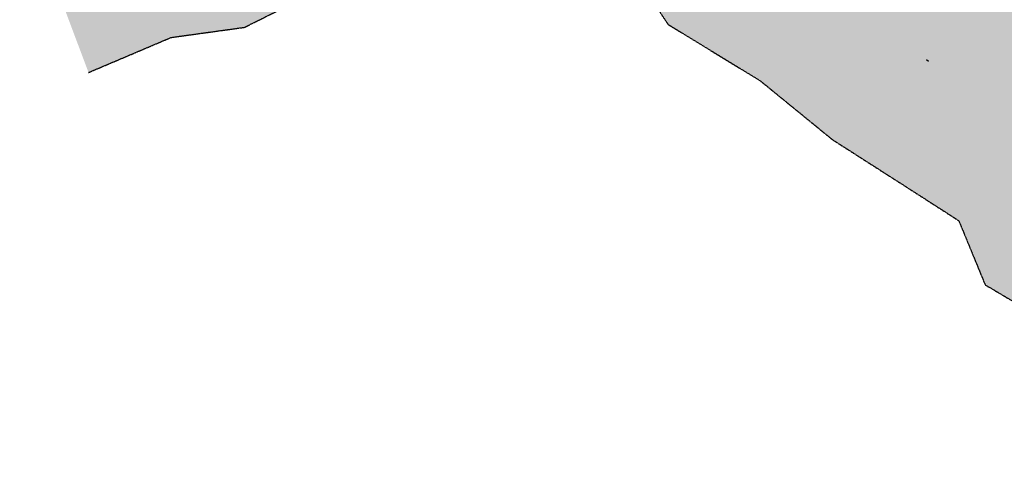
# Model space of a CAD drawing. Header units: feet. Extents: x 115483 to 126385, y 198984 to 203923.
# Tile 9 of 34: x 115483 to 117628, y 201597 to 202598. Entities that reach past the tile are written whole.
import ezdxf

# ---------------------------------------------------------------- set-up
doc = ezdxf.new("R2010")
doc.units = ezdxf.units.FT
doc.header["$MEASUREMENT"] = 0
doc.linetypes.add('STREAM', pattern=[1.475, 1, -0.1, 0.025, -0.1, 0.025, -0.1, 0.025, -0.1])
for name, color, linetype in [('V-ANNO-TEXT', 63, 'Continuous'), ('V-PATT-WATR', 126, 'Continuous'), ('V-RIVR-OHW-GOOG', 21, 'STREAM')]:
    doc.layers.add(name, color=color, linetype=linetype)
doc.styles.get("Standard").update_dxf_attribs({"font": 'simplex.shx'})
doc.dimstyles.get("Standard").update_dxf_attribs({"dimtxt": 0.18, "dimasz": 0.18, "dimexe": 0.18, "dimexo": 0.0625, "dimgap": 0.09, "dimtad": 0, "dimtih": 1, "dimtoh": 1, "dimdec": 4, "dimzin": 0, "dimdsep": 46, "dimtxsty": 'Standard', "dimcen": 0.09, "dimadec": 0, "dimazin": 0, "dimtfac": 1, "dimtdec": 4, "dimtofl": 0, "dimtmove": 0, "dimatfit": 3, "dimfxl": 1, "dimtolj": 1, "dimtzin": 0, "dimarcsym": 0})

msp = doc.modelspace()

# ---------------------------------------------------------------- hatches: boundary and pattern name
at = {"layer": 'V-PATT-WATR'}
h = msp.add_hatch(color=256, dxfattribs=at)
h.dxf.hatch_style = 1
h.paths.add_polyline_path([(117717, 202698.5), (117703.6, 202719.5), (117688.2, 202733.3), (117642.2, 202756.7), (117579.7, 202777.5), (117451.8, 202831), (117317, 202893), (117274.6, 202939.2), (117052.2, 203022.8), (116905.5, 203074), (116689, 203116.5), (116476.9, 203160.4), (116343, 203199.5), (116180.8, 203211.2), (116102.6, 203188.7), (116042.9, 203167.2), (115955, 203179), (115888.8, 203178), (115818.7, 203145.3), (115817.8, 203100.2), (115790.9, 203085.8), (115777.3, 203029.8), (115786.9, 202971.3), (115716.8, 202923.3), (115574.7, 202916.6), (115483.5, 202882), (115633.4, 202483.1), (115813.4, 202559.5), (115973.4, 202581.6), (116258.1, 202723.5), (116434.9, 202776.9), (116636.4, 202793.4), (116800.9, 202731.7), (116895.5, 202587.9), (117097, 202464.6), (117253.3, 202337.1), (117413.7, 202234.4), (117528.8, 202160.4), (117947.8, 202486.4), (117927, 202489.8), (117900.7, 202494), (117876.9, 202503.4), (117856.8, 202515.2), (117837.4, 202527.3), (117818.4, 202540.3), (117799.1, 202552.8), (117781.1, 202566.1), (117765.8, 202580.8), (117753.3, 202597.4), (117743.5, 202612.4), (117738.9, 202627.1), (117739.6, 202648.8), (117737.2, 202668), (117730.2, 202677.4)])
h = msp.add_hatch(color=256, dxfattribs=at)
h.dxf.hatch_style = 1
h.paths.add_polyline_path([(118218.6, 202139), (118196.2, 202186.1), (118180.2, 202216), (118167.6, 202235.8), (118140.1, 202279.2), (118120.7, 202309.7), (118102.1, 202329.5), (118091.7, 202337.5), (118084.5, 202348.3), (118078.6, 202352.7), (118065.9, 202364.2), (118057.8, 202374), (118044.2, 202386.1), (118028.8, 202399.4), (118010.1, 202412.1), (117993.8, 202420.7), (117980.8, 202422.1), (117989.5, 202432.5), (117966.4, 202456.9), (117947.1, 202477.6), (117947.2, 202477.6), (117947.8, 202486.4), (117528.8, 202160.4), (117586.4, 202020.6), (117676.9, 201967.2), (117701.6, 201819.2), (117804.4, 201732.9), (117882.5, 201675.4), (118276.7, 201630), (118286.3, 201664.2), (118283.6, 201712.8), (118283.2, 201736.1), (118282.5, 201752.4), (118287.4, 201773), (118286.9, 201790.4), (118286.1, 201805.8), (118280.1, 201841.6), (118275.5, 201885.9), (118270.9, 201914), (118267.6, 201936.8), (118258.2, 201977.2), (118249.8, 202014.7), (118239.7, 202065.1), (118229.9, 202104.1)])

# ---------------------------------------------------------------- linework, layer by layer
at = {"layer": 'V-RIVR-OHW-GOOG', "flags": 128}
msp.add_lwpolyline([(115633.4, 202483.1), (115813.4, 202559.5), (115973.4, 202581.6), (116258.1, 202723.5), (116434.9, 202776.9), (116636.4, 202793.4), (116800.9, 202731.7), (116895.5, 202587.9), (117097, 202464.6), (117253.3, 202337.1), (117413.7, 202234.4), (117528.8, 202160.4), (117586.4, 202020.6), (117676.9, 201967.2), (117701.6, 201819.2), (117804.4, 201732.9), (117882.5, 201675.4), (117894.9, 201432.9), (117936, 201149.2), (118005.9, 201042.4), (118010, 200894.4), (117956.5, 200660.1), (118001.8, 200355.9), (118310.1, 199673.8), (118461.4, 199588.3), (118573.2, 199608.1), (118625.8, 199542.3), (118592.9, 199437.2), (118671.8, 199253.1), (118790.2, 199233.4), (118915.2, 199141.4), (119224.2, 199095.4), (119592.5, 199069.1), (119796.4, 199161.1), (120039.7, 199272.9), (120138.3, 199259.7), (120230.4, 199272.9), (120368.5, 199391.2), (120703.9, 199529.2), (120894.6, 199608.1), (121354.9, 199779), (121545.7, 199805.3), (121670.6, 199811.8), (121828.4, 199877.6), (122065.2, 200133.9), (122235, 200149.7)], dxfattribs=at)

# ---------------------------------------------------------------- leaders
at = {"layer": 'V-ANNO-TEXT'}
msp.add_leader([(117458.3, 202511.8), (117462.6, 202507.9)], dimstyle='Standard', override={"dimscale": 0, "dimasz": 0.7}, dxfattribs=at)

doc.saveas('drawing.dxf')
